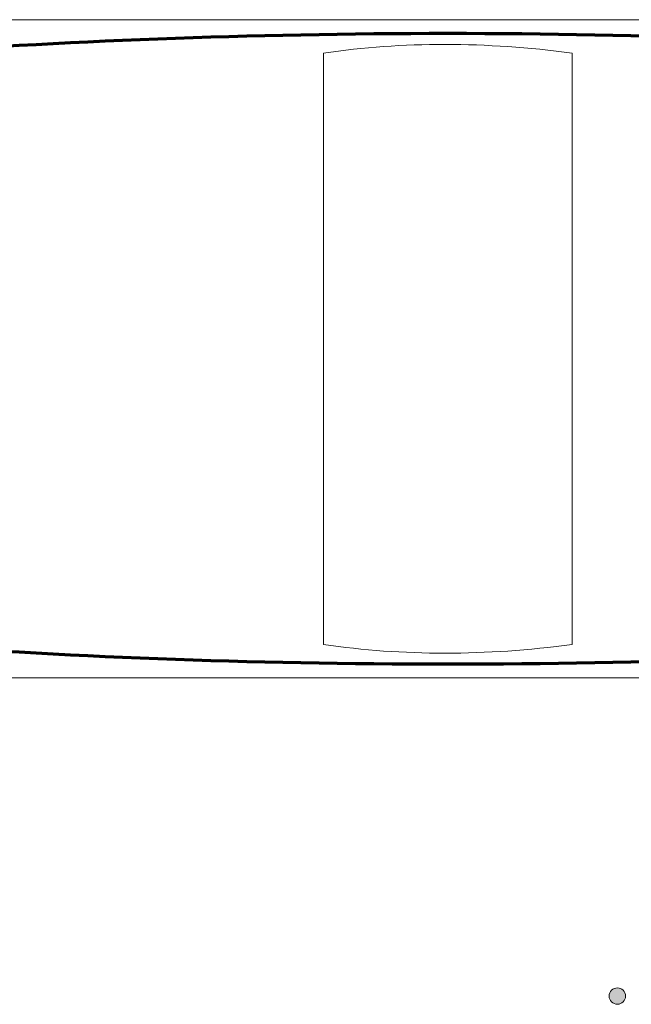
# Model space of a CAD drawing. Header units: inches. Extents: x 0 to 48, y -19.6 to 10.
# Tile 9 of 241: x 17.5 to 26.8, y -17 to -2. Entities that reach past the tile are written whole.
import ezdxf

# ---------------------------------------------------------------- set-up
doc = ezdxf.new("R2010")
doc.units = ezdxf.units.IN
doc.header["$MEASUREMENT"] = 0
doc.layers.add('Layer 1', color=7, linetype='Continuous')

msp = doc.modelspace()

# ---------------------------------------------------------------- hatches: boundary and pattern name
at = {"layer": 'Layer 1', "true_color": 0x231f20}
h = msp.add_hatch(color=250, dxfattribs=at)
edge = h.paths.add_edge_path()
edge.add_spline(control_points=[(26.578, -16.715), (26.647, -16.715), (26.703, -16.771), (26.703, -16.84), (26.703, -16.909), (26.647, -16.965), (26.578, -16.965), (26.509, -16.965), (26.453, -16.909), (26.453, -16.84), (26.453, -16.771), (26.509, -16.715), (26.578, -16.715)], knot_values=[0, 0, 0, 0, 0.013889, 0.013889, 0.013889, 0.027778, 0.027778, 0.027778, 0.041667, 0.041667, 0.041667, 0.055556, 0.055556, 0.055556, 0.055556], degree=3, periodic=0)
edge.add_line((26.578, -16.715), (26.578, -16.715))

# ---------------------------------------------------------------- linework, layer by layer
at = {"layer": 'Layer 1', "lineweight": 0}
msp.add_lwpolyline([(48, -2.007), (48, -12.007), (0, -12.007), (0, -2.007), (48, -2.007)], dxfattribs=at)
at = {"layer": 'Layer 1', "color": 250, "lineweight": 18, "true_color": 0x231f20}
msp.add_lwpolyline([(48, -2.007), (48, -12.007), (0, -12.007), (0, -2.007), (48, -2.007)], dxfattribs=at)
at = {"layer": 'Layer 1', "lineweight": 0}
for points, knots in [([(24, -11.8), (30.03, -11.8), (35.536, -11.349), (39.731, -10.605), (39.731, -10.601), (39.731, -10.598), (39.731, -10.595), (39.731, -9.655), (40.633, -8.892), (41.746, -8.892), (42.498, -8.892), (43.154, -9.241), (43.501, -9.757), (46.214, -8.979), (47.809, -8.031), (47.809, -7.007), (47.809, -5.984), (46.214, -5.036), (43.501, -4.257), (43.154, -4.773), (42.498, -5.122), (41.746, -5.122), (40.633, -5.122), (39.731, -4.36), (39.731, -3.42), (39.731, -3.416), (39.731, -3.413), (39.731, -3.41), (35.536, -2.666), (30.03, -2.214), (24, -2.214), (17.97, -2.214), (12.464, -2.666), (8.269, -3.41), (8.269, -3.413), (8.269, -3.416), (8.269, -3.42), (8.269, -4.36), (7.367, -5.122), (6.254, -5.122), (5.502, -5.122), (4.846, -4.773), (4.499, -4.257), (1.785, -5.036), (0.192, -5.984), (0.192, -7.007), (0.192, -8.031), (1.785, -8.979), (4.499, -9.757), (4.846, -9.241), (5.502, -8.892), (6.254, -8.892), (7.367, -8.892), (8.269, -9.655), (8.269, -10.595), (8.269, -10.598), (8.269, -10.601), (8.269, -10.605), (12.464, -11.349), (17.97, -11.8), (24, -11.8)], [0, 0, 0, 0, 1, 1, 1, 2, 2, 2, 3, 3, 3, 4, 4, 4, 5, 5, 5, 6, 6, 6, 7, 7, 7, 8, 8, 8, 9, 9, 9, 10, 10, 10, 11, 11, 11, 12, 12, 12, 13, 13, 13, 14, 14, 14, 15, 15, 15, 16, 16, 16, 17, 17, 17, 18, 18, 18, 19, 19, 19, 20, 20, 20, 20]), ([(26.578, -16.715), (26.647, -16.715), (26.703, -16.771), (26.703, -16.84), (26.703, -16.909), (26.647, -16.965), (26.578, -16.965), (26.509, -16.965), (26.453, -16.909), (26.453, -16.84), (26.453, -16.771), (26.509, -16.715), (26.578, -16.715)], [0, 0, 0, 0, 1, 1, 1, 2, 2, 2, 3, 3, 3, 4, 4, 4, 4])]:
    msp.add_open_spline(points, degree=3, knots=knots, dxfattribs=at)
at = {"layer": 'Layer 1', "color": 177, "lineweight": 70, "true_color": 0x2e3092}
msp.add_open_spline([(24, -11.8), (30.03, -11.8), (35.536, -11.349), (39.731, -10.605), (39.731, -10.601), (39.731, -10.598), (39.731, -10.595), (39.731, -9.655), (40.633, -8.892), (41.746, -8.892), (42.498, -8.892), (43.154, -9.241), (43.501, -9.757), (46.214, -8.979), (47.809, -8.031), (47.809, -7.007), (47.809, -5.984), (46.214, -5.036), (43.501, -4.257), (43.154, -4.773), (42.498, -5.122), (41.746, -5.122), (40.633, -5.122), (39.731, -4.36), (39.731, -3.42), (39.731, -3.416), (39.731, -3.413), (39.731, -3.41), (35.536, -2.666), (30.03, -2.214), (24, -2.214), (17.97, -2.214), (12.464, -2.666), (8.269, -3.41), (8.269, -3.413), (8.269, -3.416), (8.269, -3.42), (8.269, -4.36), (7.367, -5.122), (6.254, -5.122), (5.502, -5.122), (4.846, -4.773), (4.499, -4.257), (1.785, -5.036), (0.192, -5.984), (0.192, -7.007), (0.192, -8.031), (1.785, -8.979), (4.499, -9.757), (4.846, -9.241), (5.502, -8.892), (6.254, -8.892), (7.367, -8.892), (8.269, -9.655), (8.269, -10.595), (8.269, -10.598), (8.269, -10.601), (8.269, -10.605), (12.464, -11.349), (17.97, -11.8), (24, -11.8)], degree=3, knots=[0, 0, 0, 0, 1, 1, 1, 2, 2, 2, 3, 3, 3, 4, 4, 4, 5, 5, 5, 6, 6, 6, 7, 7, 7, 8, 8, 8, 9, 9, 9, 10, 10, 10, 11, 11, 11, 12, 12, 12, 13, 13, 13, 14, 14, 14, 15, 15, 15, 16, 16, 16, 17, 17, 17, 18, 18, 18, 19, 19, 19, 20, 20, 20, 20], dxfattribs=at)
at = {"layer": 'Layer 1', "color": 250, "lineweight": 18, "true_color": 0x231f20}
msp.add_open_spline([(22.109, -11.499), (22.109, -8.505), (22.109, -5.51), (22.109, -2.515), (23.314, -2.339), (24.575, -2.34), (25.891, -2.515), (25.891, -5.51), (25.891, -8.505), (25.891, -11.499), (24.575, -11.675), (23.314, -11.675), (22.109, -11.499)], degree=3, knots=[0, 0, 0, 0, 1, 1, 1, 2, 2, 2, 3, 3, 3, 4, 4, 4, 4], dxfattribs=at)

doc.saveas('drawing.dxf')
